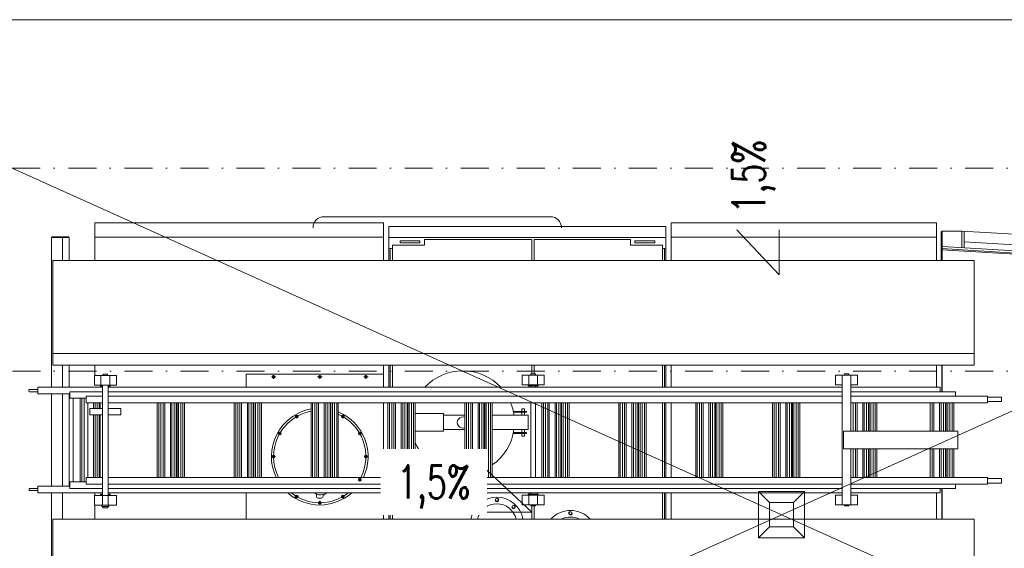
# Model space of a CAD drawing. Header units: centimetres. Extents: x -122 to 72759, y 3298 to 43172.
# Tile 120 of 243: x 37856 to 38304, y 12219 to 12459. Entities that reach past the tile are written whole.
import ezdxf

# ---------------------------------------------------------------- set-up
doc = ezdxf.new("R2010")
doc.units = ezdxf.units.CM
doc.header["$MEASUREMENT"] = 0
doc.linetypes.add('DASHDOT', pattern=[25.4, 12.7, -6.35, 0, -6.35])
for name, color, linetype, lineweight in [('0-LINIA CIENKA', 7, 'Continuous', 5), ('0-OSIE', 7, 'DASHDOT', 5), ('_ nowe meble', 7, 'Continuous', 5), ('meble', 7, 'Continuous', 5), ('wymiarowanie', 7, 'Continuous', 5), ('ZZZ_Xref', 7, 'Continuous', 5)]:
    doc.layers.add(name, color=color, linetype=linetype, lineweight=lineweight)
doc.styles.get("Standard").update_dxf_attribs({"font": 'ARIAL.TTF'})

# ---------------------------------------------------------------- blocks, each defined once
blk = doc.blocks.new('G$CA1DC9C89')
at = {"layer": '0-LINIA CIENKA', "lineweight": 5}
for p, q in [((3450.94, 1754.06), (3347.95, 1754.06)), ((3243.71, 1734.2), (3243.71, 1751.26)), ((3374.99, 1751.26), (3243.71, 1751.26)), ((3374.99, 1734.2), (3374.99, 1751.26)), ((3503.48, 1749.66), (3377.49, 1749.66)), ((3377.49, 1734.2), (3377.49, 1749.66)), ((3503.48, 1749.66), (3503.48, 1734.2)), ((3505.88, 1751.26), (3505.88, 1734.2)), ((3626.57, 1734.2), (3626.57, 1751.26)), ((3626.57, 1734.2), (3626.57, 1750.61)), ((3628.73, 1734.2), (3628.73, 1747.29)), ((3628.91, 1734.2), (3628.91, 1747.29)), ((3638.17, 1747.57), (3628.97, 1747.57)), ((3628.97, 1734.2), (3628.97, 1747.57)), ((3629.17, 1734.2), (3629.17, 1747.57)), ((3638.14, 1739.98), (3638.17, 1747.57)), ((3638.17, 1747.57), (3736.16, 1741.56)), ((3639.14, 1739.91), (3639.17, 1747.51)), ((3231.96, 1744.56), (3223.96, 1744.56)), ((3223.96, 1676.54), (3223.96, 1744.56)), ((3231.96, 1744.56), (3223.96, 1744.56)), ((3231.76, 1744.86), (3224.16, 1744.86)), ((3224.16, 1744.56), (3224.16, 1744.86)), ((3231.76, 1744.86), (3224.16, 1744.86)), ((3224.16, 1744.56), (3224.16, 1744.86)), ((3228.76, 1744.56), (3224.16, 1744.56)), ((3228.76, 1744.56), (3224.16, 1744.56)), ((3231.76, 1744.56), (3228.76, 1744.56)), ((3228.96, 1744.56), (3228.96, 1734.2)), ((3228.96, 1734.2), (3228.96, 1744.56)), ((3231.76, 1744.56), (3231.69, 1744.56)), ((3231.76, 1744.56), (3231.76, 1744.86)), ((3231.76, 1744.56), (3231.76, 1744.86)), ((3231.96, 1744.56), (3231.96, 1734.2)), ((3231.96, 1734.2), (3231.96, 1744.56)), ((3243.71, 1744.76), (3374.99, 1744.76)), ((3377.49, 1744.66), (3503.48, 1744.66)), ((3393.59, 1741.16), (3393.59, 1743.66)), ((3393.59, 1743.66), (3442.47, 1743.66)), ((3442.47, 1734.2), (3442.47, 1743.66)), ((3443.47, 1734.2), (3443.47, 1743.66)), ((3443.47, 1743.66), (3487.38, 1743.66)), ((3487.38, 1741.16), (3487.38, 1743.66)), ((3639.15, 1742.72), (3734.66, 1736.87)), ((3377.49, 1739.66), (3379.09, 1739.66)), ((3378.09, 1734.2), (3378.09, 1739.66)), ((3393.59, 1741.16), (3379.09, 1741.16)), ((3379.09, 1734.2), (3379.09, 1741.16)), ((3501.88, 1741.16), (3487.38, 1741.16)), ((3501.88, 1734.2), (3501.88, 1741.16)), ((3501.88, 1739.66), (3503.48, 1739.66)), ((3502.88, 1734.2), (3502.88, 1739.66)), ((3628.91, 1739.6), (3669.37, 1737.12)), ((3629.17, 1740.53), (3737.66, 1733.88)), ((3629.17, 1739.02), (3737.66, 1732.38)), ((3224.51, 1734.2), (3643.79, 1734.2)), ((3224.51, 1686.54), (3224.51, 1734.2)), ((3643.79, 1734.2), (3643.79, 1686.54)), ((3224.51, 1691.94), (3643.79, 1691.94)), ((3432.64, 1691.94), (3413.71, 1691.94)), ((3224.51, 1686.54), (3643.79, 1686.54)), ((3228.96, 1686.54), (3228.96, 1676.54)), ((3228.96, 1676.54), (3228.96, 1686.54)), ((3231.96, 1686.54), (3231.96, 1676.54)), ((3231.96, 1676.54), (3231.96, 1686.54)), ((3243.71, 1681.97), (3243.71, 1686.54)), ((3374.99, 1676.54), (3374.99, 1686.54)), ((3377.49, 1676.54), (3377.49, 1686.54)), ((3378.09, 1676.54), (3378.09, 1686.54)), ((3379.09, 1676.54), (3379.09, 1686.54)), ((3442.47, 1682.61), (3442.47, 1686.54)), ((3443.47, 1682.61), (3443.47, 1686.54)), ((3501.88, 1676.54), (3501.88, 1686.54)), ((3502.88, 1676.54), (3502.88, 1686.54)), ((3503.48, 1686.54), (3503.48, 1676.54)), ((3505.88, 1686.54), (3505.88, 1676.54)), ((3626.57, 1676.54), (3626.57, 1686.54)), ((3628.97, 1674.54), (3628.97, 1686.54)), ((3629.17, 1674.54), (3629.17, 1686.54)), ((3243.45, 1677.57), (3243.45, 1681.97)), ((3243.45, 1681.97), (3246.45, 1681.97)), ((3246.45, 1681.97), (3250.45, 1681.97)), ((3246.45, 1677.97), (3246.45, 1681.97)), ((3247.45, 1681.97), (3247.45, 1682.47)), ((3247.45, 1682.47), (3249.45, 1682.47)), ((3249.45, 1681.97), (3249.45, 1682.47)), ((3250.45, 1677.97), (3250.45, 1681.97)), ((3253.45, 1681.97), (3250.45, 1681.97)), ((3253.45, 1677.57), (3253.45, 1681.97)), ((3312.5, 1682.52), (3312.5, 1676.54)), ((3374.99, 1682.52), (3312.5, 1682.52)), ((3326.04, 1681.27), (3324.02, 1681.27)), ((3325, 1681.98), (3325, 1680.33)), ((3347.04, 1681.27), (3345.02, 1681.27)), ((3346, 1681.98), (3346, 1680.33)), ((3368.01, 1681.27), (3365.98, 1681.27)), ((3366.96, 1681.98), (3366.96, 1680.33)), ((3374.99, 1682.52), (3374.99, 1676.54)), ((3374.99, 1682.52), (3374.99, 1676.54)), ((3438.1, 1677.71), (3438.1, 1682.11)), ((3438.1, 1682.11), (3441.1, 1682.11)), ((3441.1, 1682.11), (3445.1, 1682.11)), ((3441.1, 1677.71), (3441.1, 1682.11)), ((3442.1, 1682.11), (3442.1, 1682.61)), ((3442.1, 1682.61), (3444.1, 1682.61)), ((3444.1, 1682.11), (3444.1, 1682.61)), ((3445.1, 1677.71), (3445.1, 1682.11)), ((3448.1, 1682.11), (3445.1, 1682.11)), ((3448.1, 1677.71), (3448.1, 1682.11)), ((3580.66, 1677.71), (3580.66, 1682.11)), ((3580.66, 1682.11), (3583.66, 1682.11)), ((3583.66, 1682.11), (3587.66, 1682.11)), ((3583.66, 1676.54), (3583.66, 1682.11)), ((3584.66, 1682.11), (3584.66, 1682.61)), ((3584.66, 1682.61), (3586.66, 1682.61)), ((3586.66, 1682.11), (3586.66, 1682.61)), ((3590.66, 1682.11), (3587.66, 1682.11)), ((3587.66, 1656.54), (3587.66, 1682.11)), ((3590.66, 1677.71), (3590.66, 1682.11)), ((3213.7, 1674.6), (3213.7, 1675.57)), ((3213.78, 1675.57), (3217.76, 1675.57)), ((3217.76, 1676.54), (3217.76, 1673.54)), ((3217.76, 1676.54), (3247.2, 1676.54)), ((3217.76, 1673.54), (3217.76, 1676.54)), ((3247.2, 1676.54), (3217.76, 1676.54)), ((3243.45, 1677.57), (3247.2, 1677.57)), ((3246.2, 1677.57), (3246.2, 1677.07)), ((3246.2, 1677.07), (3247.2, 1677.07)), ((3246.45, 1677.57), (3246.45, 1677.97)), ((3246.45, 1676.54), (3246.45, 1677.07)), ((3247.2, 1626.98), (3247.2, 1677.57)), ((3247.2, 1677.57), (3253.45, 1677.57)), ((3249.7, 1626.98), (3249.7, 1677.57)), ((3249.7, 1677.07), (3250.7, 1677.07)), ((3249.7, 1676.54), (3346.81, 1676.54)), ((3346.81, 1676.54), (3249.7, 1676.54)), ((3250.45, 1677.57), (3250.45, 1677.97)), ((3250.45, 1676.54), (3250.45, 1677.07)), ((3250.7, 1677.57), (3250.7, 1677.07)), ((3346.81, 1676.54), (3583.66, 1676.54)), ((3583.66, 1676.54), (3351.38, 1676.54)), ((3438.1, 1677.71), (3443.1, 1677.71)), ((3440.85, 1677.71), (3440.85, 1677.21)), ((3440.85, 1677.21), (3445.35, 1677.21)), ((3441.1, 1676.54), (3441.1, 1677.21)), ((3442.1, 1676.54), (3442.1, 1677.21)), ((3443.1, 1677.71), (3448.1, 1677.71)), ((3444.1, 1676.54), (3444.1, 1677.21)), ((3445.1, 1676.54), (3445.1, 1677.21)), ((3445.35, 1677.71), (3445.35, 1677.21)), ((3580.66, 1677.71), (3583.66, 1677.71)), ((3583.66, 1628.54), (3583.66, 1676.54)), ((3587.66, 1677.71), (3590.66, 1677.71)), ((3587.66, 1674.54), (3587.66, 1676.54)), ((3610.6, 1676.54), (3587.66, 1676.54)), ((3587.66, 1676.54), (3610.6, 1676.54)), ((3610.6, 1676.54), (3628.24, 1676.54)), ((3628.24, 1676.54), (3614.6, 1676.54)), ((3628.24, 1674.54), (3628.24, 1676.54)), ((3213.78, 1674.5), (3217.76, 1674.5)), ((3232.26, 1673.54), (3217.76, 1673.54)), ((3223.96, 1631.54), (3223.96, 1673.54)), ((3228.96, 1673.54), (3228.96, 1631.54)), ((3228.96, 1660.57), (3228.96, 1673.54)), ((3231.96, 1667.42), (3231.96, 1673.54)), ((3231.96, 1673.54), (3231.96, 1631.54)), ((3231.96, 1660.57), (3231.96, 1673.54)), ((3232.26, 1674.54), (3232.26, 1672.54)), ((3232.26, 1674.54), (3247.2, 1674.54)), ((3232.26, 1672.54), (3232.26, 1671.54)), ((3232.26, 1671.54), (3239.75, 1671.54)), ((3233.78, 1633.54), (3233.78, 1671.54)), ((3237.06, 1633.54), (3237.06, 1671.54)), ((3237.76, 1633.54), (3237.76, 1671.54)), ((3238.75, 1633.54), (3238.75, 1671.54)), ((3239.75, 1672.54), (3239.75, 1669.54)), ((3239.75, 1669.54), (3239.75, 1672.54)), ((3239.75, 1672.54), (3239.75, 1669.54)), ((3239.75, 1672.54), (3247.2, 1672.54)), ((3249.7, 1674.54), (3345.9, 1674.54)), ((3249.7, 1672.54), (3345.25, 1672.54)), ((3321, 1672.54), (3333.63, 1672.54)), ((3345.25, 1672.54), (3583.66, 1672.54)), ((3345.44, 1674.54), (3583.66, 1674.54)), ((3587.66, 1674.54), (3610.6, 1674.54)), ((3587.66, 1672.54), (3610.6, 1672.54)), ((3610.6, 1674.54), (3635.24, 1674.54)), ((3610.6, 1672.54), (3649.74, 1672.54)), ((3635.24, 1672.54), (3635.24, 1674.54)), ((3649.74, 1669.54), (3649.74, 1672.54)), ((3655.17, 1672.04), (3649.74, 1672.04)), ((3655.17, 1672.04), (3656.23, 1672.04)), ((3656.23, 1670.04), (3656.23, 1672.04)), ((3239.75, 1669.54), (3247.2, 1669.54)), ((3240.45, 1635.54), (3240.45, 1669.54)), ((3241.46, 1663.97), (3241.46, 1666.97)), ((3241.46, 1666.97), (3247.2, 1666.97)), ((3243.05, 1666.97), (3243.05, 1669.54)), ((3243.76, 1666.97), (3243.76, 1669.54)), ((3244.75, 1669.54), (3244.75, 1666.97)), ((3245.71, 1666.97), (3245.71, 1669.54)), ((3246.05, 1666.97), (3246.05, 1669.54)), ((3249.7, 1669.54), (3344.54, 1669.54)), ((3255.44, 1666.97), (3249.7, 1666.97)), ((3255.44, 1663.97), (3255.44, 1666.97)), ((3272.05, 1635.54), (3272.05, 1669.54)), ((3272.75, 1635.54), (3272.75, 1669.54)), ((3273.74, 1635.54), (3273.74, 1669.54)), ((3274.71, 1635.54), (3274.71, 1669.54)), ((3275.45, 1635.54), (3275.45, 1669.54)), ((3278.05, 1635.54), (3278.05, 1669.54)), ((3278.75, 1635.54), (3278.75, 1669.54)), ((3279.75, 1669.54), (3279.75, 1635.54)), ((3280.71, 1635.54), (3280.71, 1669.54)), ((3281.05, 1635.54), (3281.05, 1669.54)), ((3281.75, 1635.54), (3281.75, 1669.54)), ((3282.75, 1669.54), (3282.75, 1635.54)), ((3283.71, 1635.54), (3283.71, 1669.54)), ((3284.45, 1635.54), (3284.45, 1669.54)), ((3307.05, 1635.54), (3307.05, 1669.54)), ((3307.75, 1635.54), (3307.75, 1669.54)), ((3308.74, 1635.54), (3308.74, 1669.54)), ((3309.71, 1635.54), (3309.71, 1669.54)), ((3310.45, 1635.54), (3310.45, 1669.54)), ((3313.05, 1635.54), (3313.05, 1669.54)), ((3313.75, 1635.54), (3313.75, 1669.54)), ((3314.75, 1669.54), (3314.75, 1635.54)), ((3315.71, 1635.54), (3315.71, 1669.54)), ((3316.05, 1635.54), (3316.05, 1669.54)), ((3316.75, 1635.54), (3316.75, 1669.54)), ((3317.75, 1669.54), (3317.75, 1635.54)), ((3318.71, 1635.54), (3318.71, 1669.54)), ((3319.45, 1635.54), (3319.45, 1669.54)), ((3342.04, 1635.54), (3342.04, 1669.54)), ((3342.04, 1635.54), (3342.04, 1669.54)), ((3342.74, 1635.54), (3342.74, 1669.54)), ((3342.74, 1635.54), (3342.74, 1669.54)), ((3343.74, 1669.54), (3583.66, 1669.54)), ((3343.74, 1664.53), (3343.74, 1669.54)), ((3343.74, 1635.54), (3343.74, 1669.54)), ((3344.7, 1635.54), (3344.7, 1669.54)), ((3345.44, 1635.54), (3345.44, 1669.54)), ((3348.04, 1635.54), (3348.04, 1669.54)), ((3348.74, 1635.54), (3348.74, 1669.54)), ((3349.74, 1669.54), (3349.74, 1635.54)), ((3350.7, 1635.54), (3350.7, 1669.54)), ((3351.04, 1635.54), (3351.04, 1669.54)), ((3351.74, 1635.54), (3351.74, 1669.54)), ((3352.74, 1669.54), (3352.74, 1635.54)), ((3353.7, 1635.54), (3353.7, 1669.54)), ((3354.44, 1664.59), (3354.44, 1669.54)), ((3354.44, 1635.54), (3354.44, 1669.54)), ((3374.99, 1669.54), (3374.99, 1635.54)), ((3374.99, 1635.54), (3374.99, 1669.54)), ((3374.99, 1669.54), (3374.99, 1635.54)), ((3377.04, 1635.54), (3377.04, 1669.54)), ((3377.74, 1635.54), (3377.74, 1669.54)), ((3378.73, 1635.54), (3378.73, 1669.54)), ((3379.7, 1635.54), (3379.7, 1669.54)), ((3380.44, 1635.54), (3380.44, 1669.54)), ((3383.04, 1635.54), (3383.04, 1669.54)), ((3383.04, 1666.82), (3383.04, 1665.57)), ((3383.74, 1635.54), (3383.74, 1669.54)), ((3384.74, 1669.54), (3384.74, 1635.54)), ((3385.7, 1635.54), (3385.7, 1669.54)), ((3386.04, 1635.54), (3386.04, 1669.54)), ((3386.74, 1635.54), (3386.74, 1669.54)), ((3387.74, 1669.54), (3387.74, 1635.54)), ((3388.7, 1635.54), (3388.7, 1669.54)), ((3389.44, 1656.57), (3389.44, 1669.54)), ((3412.04, 1635.54), (3412.04, 1669.54)), ((3412.74, 1635.54), (3412.74, 1669.54)), ((3413.73, 1635.54), (3413.73, 1669.54)), ((3414.7, 1635.54), (3414.7, 1669.54)), ((3415.44, 1635.54), (3415.44, 1669.54)), ((3418.04, 1635.54), (3418.04, 1669.54)), ((3418.74, 1635.54), (3418.74, 1669.54)), ((3419.74, 1669.54), (3419.74, 1635.54)), ((3420.69, 1635.54), (3420.69, 1669.54)), ((3421.04, 1635.54), (3421.04, 1669.54)), ((3421.74, 1635.54), (3421.74, 1669.54)), ((3422.74, 1669.54), (3422.74, 1635.54)), ((3423.69, 1635.54), (3423.69, 1669.54)), ((3424.43, 1635.54), (3424.43, 1669.54)), ((3437.94, 1666.82), (3439.14, 1666.82)), ((3437.94, 1665.57), (3437.94, 1666.82)), ((3439.14, 1666.82), (3439.14, 1665.57)), ((3442.1, 1635.54), (3442.1, 1669.54)), ((3444.1, 1635.54), (3444.1, 1669.54)), ((3447.03, 1635.54), (3447.03, 1669.54)), ((3447.73, 1635.54), (3447.73, 1669.54)), ((3448.73, 1635.54), (3448.73, 1669.54)), ((3449.69, 1635.54), (3449.69, 1669.54)), ((3450.43, 1635.54), (3450.43, 1669.54)), ((3453.03, 1635.54), (3453.03, 1669.54)), ((3453.73, 1635.54), (3453.73, 1669.54)), ((3454.73, 1669.54), (3454.73, 1635.54)), ((3455.69, 1635.54), (3455.69, 1669.54)), ((3456.03, 1635.54), (3456.03, 1669.54)), ((3456.73, 1635.54), (3456.73, 1669.54)), ((3457.73, 1669.54), (3457.73, 1635.54)), ((3458.69, 1635.54), (3458.69, 1669.54)), ((3459.43, 1635.54), (3459.43, 1669.54)), ((3482.03, 1635.54), (3482.03, 1669.54)), ((3482.73, 1635.54), (3482.73, 1669.54)), ((3483.72, 1635.54), (3483.72, 1669.54)), ((3484.69, 1635.54), (3484.69, 1669.54)), ((3485.43, 1635.54), (3485.43, 1669.54)), ((3488.03, 1635.54), (3488.03, 1669.54)), ((3488.73, 1635.54), (3488.73, 1669.54)), ((3489.73, 1669.54), (3489.73, 1635.54)), ((3490.69, 1635.54), (3490.69, 1669.54)), ((3491.03, 1635.54), (3491.03, 1669.54)), ((3491.73, 1635.54), (3491.73, 1669.54)), ((3492.73, 1669.54), (3492.73, 1635.54)), ((3493.69, 1635.54), (3493.69, 1669.54)), ((3494.43, 1635.54), (3494.43, 1669.54)), ((3501.88, 1635.54), (3501.88, 1669.54)), ((3502.88, 1635.54), (3502.88, 1669.54)), ((3503.48, 1669.54), (3503.48, 1635.54)), ((3505.88, 1669.54), (3505.88, 1635.54)), ((3517.02, 1635.54), (3517.02, 1669.54)), ((3517.73, 1635.54), (3517.73, 1669.54)), ((3518.72, 1635.54), (3518.72, 1669.54)), ((3519.68, 1635.54), (3519.68, 1669.54)), ((3520.42, 1635.54), (3520.42, 1669.54)), ((3523.02, 1635.54), (3523.02, 1669.54)), ((3523.72, 1635.54), (3523.72, 1669.54)), ((3524.72, 1669.54), (3524.72, 1635.54)), ((3525.68, 1635.54), (3525.68, 1669.54)), ((3526.02, 1635.54), (3526.02, 1669.54)), ((3526.72, 1635.54), (3526.72, 1669.54)), ((3527.72, 1669.54), (3527.72, 1635.54)), ((3528.68, 1635.54), (3528.68, 1669.54)), ((3529.42, 1635.54), (3529.42, 1669.54)), ((3552.02, 1635.54), (3552.02, 1669.54)), ((3552.72, 1635.54), (3552.72, 1669.54)), ((3553.71, 1635.54), (3553.71, 1669.54)), ((3554.68, 1635.54), (3554.68, 1669.54)), ((3555.42, 1635.54), (3555.42, 1669.54)), ((3558.02, 1635.54), (3558.02, 1669.54)), ((3558.72, 1635.54), (3558.72, 1669.54)), ((3559.72, 1669.54), (3559.72, 1635.54)), ((3560.68, 1635.54), (3560.68, 1669.54)), ((3561.02, 1635.54), (3561.02, 1669.54)), ((3561.72, 1635.54), (3561.72, 1669.54)), ((3562.72, 1669.54), (3562.72, 1635.54)), ((3563.68, 1635.54), (3563.68, 1669.54)), ((3564.42, 1635.54), (3564.42, 1669.54)), ((3587.66, 1669.54), (3610.6, 1669.54)), ((3588.71, 1656.54), (3588.71, 1669.54)), ((3589.68, 1656.54), (3589.68, 1669.54)), ((3590.42, 1656.54), (3590.42, 1669.54)), ((3593.02, 1656.54), (3593.02, 1669.54)), ((3593.72, 1656.54), (3593.72, 1669.54)), ((3594.72, 1669.54), (3594.72, 1656.54)), ((3595.68, 1656.54), (3595.68, 1669.54)), ((3596.02, 1656.54), (3596.02, 1669.54)), ((3596.72, 1656.54), (3596.72, 1669.54)), ((3597.72, 1669.54), (3597.72, 1656.54)), ((3598.68, 1656.54), (3598.68, 1669.54)), ((3599.42, 1656.54), (3599.42, 1669.54)), ((3610.6, 1669.54), (3649.74, 1669.54)), ((3623.71, 1656.54), (3623.71, 1669.54)), ((3624.67, 1656.54), (3624.67, 1669.54)), ((3625.41, 1656.54), (3625.41, 1669.54)), ((3628.01, 1656.54), (3628.01, 1669.54)), ((3628.71, 1656.54), (3628.71, 1669.54)), ((3629.71, 1669.54), (3629.71, 1656.54)), ((3630.67, 1656.54), (3630.67, 1669.54)), ((3631.01, 1656.54), (3631.01, 1669.54)), ((3631.71, 1656.54), (3631.71, 1669.54)), ((3632.71, 1669.54), (3632.71, 1656.54)), ((3649.74, 1669.54), (3632.94, 1669.54)), ((3633.67, 1656.54), (3633.67, 1669.54)), ((3634.41, 1656.54), (3634.41, 1669.54)), ((3649.74, 1670.04), (3655.17, 1670.04)), ((3655.17, 1670.04), (3656.23, 1670.04)), ((3241.46, 1663.97), (3247.2, 1663.97)), ((3243.05, 1635.54), (3243.05, 1663.97)), ((3243.76, 1635.54), (3243.76, 1663.97)), ((3244.75, 1663.97), (3244.75, 1635.54)), ((3245.71, 1635.54), (3245.71, 1663.97)), ((3246.05, 1635.54), (3246.05, 1663.97)), ((3255.44, 1663.97), (3249.7, 1663.97)), ((3313.75, 1665.28), (3313.75, 1663.63)), ((3334.92, 1663.23), (3335.21, 1663.73)), ((3335.07, 1662.98), (3334.92, 1663.23)), ((3335.07, 1662.98), (3335.21, 1662.73)), ((3335.79, 1662.71), (3335.2, 1663.74)), ((3335.21, 1663.73), (3335.79, 1663.73)), ((3335.21, 1662.73), (3335.79, 1662.73)), ((3335.79, 1663.73), (3335.93, 1663.48)), ((3335.79, 1662.73), (3336.08, 1663.23)), ((3336.08, 1663.23), (3335.93, 1663.48)), ((3356.06, 1663.48), (3355.92, 1663.23)), ((3355.92, 1663.23), (3356.21, 1662.73)), ((3356.06, 1663.48), (3356.21, 1663.73)), ((3356.2, 1662.71), (3356.79, 1663.74)), ((3356.21, 1663.73), (3356.78, 1663.73)), ((3356.21, 1662.73), (3356.78, 1662.73)), ((3356.78, 1663.73), (3357.07, 1663.23)), ((3356.78, 1662.73), (3356.93, 1662.98)), ((3357.07, 1663.23), (3356.93, 1662.98)), ((3383.04, 1665.17), (3383.04, 1664.57)), ((3389.44, 1664.57), (3402.34, 1664.57)), ((3402.34, 1656.57), (3402.34, 1664.57)), ((3402.34, 1663.82), (3412.04, 1663.82)), ((3440.84, 1663.82), (3424.43, 1663.82)), ((3434.05, 1665.57), (3440.09, 1665.57)), ((3434.13, 1665.17), (3440.09, 1665.17)), ((3437.94, 1663.82), (3437.94, 1665.17)), ((3439.14, 1665.17), (3439.14, 1663.82)), ((3439.19, 1665.57), (3439.19, 1665.17)), ((3440.09, 1665.57), (3440.09, 1665.17)), ((3440.84, 1657.32), (3440.84, 1663.82)), ((3328.32, 1655.25), (3327.3, 1655.84)), ((3327.31, 1655.83), (3327.81, 1656.12)), ((3327.31, 1655.25), (3327.31, 1655.83)), ((3327.56, 1655.11), (3327.31, 1655.25)), ((3327.56, 1655.11), (3327.81, 1654.96)), ((3327.81, 1656.12), (3328.06, 1655.97)), ((3327.81, 1654.96), (3328.31, 1655.25)), ((3328.31, 1655.83), (3328.06, 1655.97)), ((3328.31, 1655.25), (3328.31, 1655.83)), ((3363.67, 1655.25), (3364.69, 1655.84)), ((3363.93, 1655.97), (3363.68, 1655.83)), ((3363.68, 1655.83), (3363.68, 1655.25)), ((3363.68, 1655.25), (3364.18, 1654.96)), ((3363.93, 1655.97), (3364.18, 1656.12)), ((3364.18, 1656.12), (3364.68, 1655.83)), ((3364.18, 1654.96), (3364.43, 1655.11)), ((3364.68, 1655.25), (3364.43, 1655.11)), ((3364.68, 1655.83), (3364.68, 1655.25)), ((3389.44, 1656.57), (3402.34, 1656.57)), ((3389.44, 1635.54), (3389.44, 1656.57)), ((3402.34, 1657.32), (3412.04, 1657.32)), ((3424.43, 1657.32), (3440.84, 1657.32)), ((3434.05, 1655.57), (3440.09, 1655.57)), ((3434.13, 1655.97), (3440.09, 1655.97)), ((3437.94, 1655.97), (3437.94, 1657.32)), ((3437.94, 1654.32), (3437.94, 1655.57)), ((3439.14, 1654.32), (3437.94, 1654.32)), ((3439.14, 1657.32), (3439.14, 1655.97)), ((3439.14, 1655.57), (3439.14, 1654.32)), ((3439.19, 1655.57), (3439.19, 1655.97)), ((3440.09, 1655.57), (3440.09, 1655.97)), ((3584.26, 1656.54), (3636.22, 1656.54)), ((3584.26, 1648.54), (3584.26, 1656.54)), ((3636.22, 1648.54), (3636.22, 1656.54)), ((3584.26, 1648.54), (3636.22, 1648.54)), ((3587.66, 1628.54), (3587.66, 1648.54)), ((3588.71, 1635.54), (3588.71, 1648.54)), ((3589.68, 1635.54), (3589.68, 1648.54)), ((3590.42, 1635.54), (3590.42, 1648.54)), ((3593.02, 1635.54), (3593.02, 1648.54)), ((3593.72, 1635.54), (3593.72, 1648.54)), ((3594.72, 1648.54), (3594.72, 1635.54)), ((3595.68, 1635.54), (3595.68, 1648.54)), ((3596.02, 1635.54), (3596.02, 1648.54)), ((3596.72, 1635.54), (3596.72, 1648.54)), ((3597.72, 1648.54), (3597.72, 1635.54)), ((3598.68, 1635.54), (3598.68, 1648.54)), ((3599.42, 1635.54), (3599.42, 1648.54)), ((3623.71, 1635.54), (3623.71, 1648.54)), ((3624.67, 1635.54), (3624.67, 1648.54)), ((3625.41, 1635.54), (3625.41, 1648.54)), ((3628.01, 1635.54), (3628.01, 1648.54)), ((3628.71, 1635.54), (3628.71, 1648.54)), ((3629.71, 1648.54), (3629.71, 1635.54)), ((3630.67, 1635.54), (3630.67, 1648.54)), ((3631.01, 1635.54), (3631.01, 1648.54)), ((3631.71, 1635.54), (3631.71, 1648.54)), ((3632.71, 1648.54), (3632.71, 1635.54)), ((3633.67, 1635.54), (3633.67, 1648.54)), ((3634.41, 1635.54), (3634.41, 1648.54)), ((3325.59, 1645.04), (3324.41, 1645.04)), ((3324.42, 1645.04), (3324.71, 1645.54)), ((3324.71, 1644.54), (3324.42, 1645.04)), ((3325.84, 1645.04), (3324.66, 1645.04)), ((3324.71, 1645.54), (3325, 1645.54)), ((3325, 1644.54), (3324.71, 1644.54)), ((3325.29, 1645.54), (3325, 1645.54)), ((3325, 1644.54), (3325.29, 1644.54)), ((3325.58, 1645.04), (3325.29, 1645.54)), ((3325.29, 1644.54), (3325.58, 1645.04)), ((3366.15, 1645.04), (3367.33, 1645.04)), ((3366.35, 1645.04), (3367.64, 1645.04)), ((3366.4, 1645.04), (3367.58, 1645.04)), ((3366.71, 1645.54), (3366.42, 1645.04)), ((3366.42, 1645.04), (3366.71, 1644.54)), ((3366.99, 1645.54), (3366.71, 1645.54)), ((3366.71, 1644.54), (3366.99, 1644.54)), ((3366.99, 1645.64), (3366.99, 1644.44)), ((3366.99, 1645.54), (3367.28, 1645.54)), ((3367.28, 1644.54), (3366.99, 1644.54)), ((3367.28, 1645.54), (3367.57, 1645.04)), ((3367.57, 1645.04), (3367.28, 1644.54)), ((3343.74, 1635.54), (3343.74, 1639.67)), ((3354.44, 1635.54), (3354.44, 1639.6)), ((3505.88, 1635.54), (3505.88, 1642.06)), ((3239.75, 1635.54), (3247.2, 1635.54)), ((3239.75, 1632.54), (3239.75, 1635.54)), ((3249.7, 1635.54), (3344.37, 1635.54)), ((3344.37, 1635.54), (3583.66, 1635.54)), ((3364.18, 1635.12), (3363.68, 1634.83)), ((3364.43, 1634.98), (3364.18, 1635.12)), ((3587.66, 1635.54), (3610.6, 1635.54)), ((3610.6, 1635.54), (3649.74, 1635.54)), ((3632.94, 1635.54), (3649.74, 1635.54)), ((3649.74, 1632.54), (3649.74, 1635.54)), ((3655.17, 1635.04), (3649.74, 1635.04)), ((3655.17, 1635.04), (3656.23, 1635.04)), ((3656.23, 1633.04), (3656.23, 1635.04)), ((3213.78, 1630.57), (3217.76, 1630.57)), ((3213.78, 1630.57), (3213.78, 1629.57)), ((3217.76, 1631.54), (3217.76, 1628.54)), ((3232.26, 1631.54), (3217.76, 1631.54)), ((3232.26, 1630.54), (3232.26, 1633.54)), ((3232.26, 1633.54), (3239.75, 1633.54)), ((3232.26, 1630.54), (3232.26, 1632.54)), ((3239.75, 1632.54), (3247.2, 1632.54)), ((3249.7, 1632.54), (3345.02, 1632.54)), ((3345.02, 1632.54), (3377.49, 1632.54)), ((3363.67, 1634.84), (3364.69, 1634.25)), ((3363.68, 1634.83), (3363.68, 1634.25)), ((3363.68, 1634.25), (3363.93, 1634.11)), ((3364.18, 1633.97), (3363.93, 1634.11)), ((3364.68, 1634.25), (3364.18, 1633.97)), ((3364.43, 1634.98), (3364.68, 1634.83)), ((3364.68, 1634.83), (3364.68, 1634.25)), ((3377.49, 1632.54), (3583.66, 1632.54)), ((3485.43, 1632.54), (3488.03, 1632.54)), ((3587.66, 1632.54), (3610.6, 1632.54)), ((3610.6, 1632.54), (3649.74, 1632.54)), ((3626.94, 1632.54), (3649.74, 1632.54)), ((3635.24, 1630.54), (3635.24, 1632.54)), ((3649.74, 1633.04), (3655.17, 1633.04)), ((3655.17, 1633.04), (3656.23, 1633.04)), ((3213.78, 1629.57), (3217.76, 1629.57)), ((3217.76, 1628.54), (3231.96, 1628.54)), ((3223.96, 1628.54), (3223.96, 1514.59)), ((3228.96, 1628.54), (3228.96, 1616.58)), ((3231.96, 1628.57), (3231.96, 1628.54)), ((3231.96, 1628.54), (3247.2, 1628.54)), ((3232.26, 1630.54), (3247.2, 1630.54)), ((3243.45, 1622.98), (3243.45, 1627.38)), ((3243.45, 1627.38), (3247.2, 1627.38)), ((3243.71, 1627.38), (3243.71, 1628.54)), ((3246.2, 1627.38), (3246.2, 1627.88)), ((3246.2, 1627.88), (3247.2, 1627.88)), ((3246.45, 1627.88), (3246.45, 1628.54)), ((3253.45, 1627.38), (3247.2, 1627.38)), ((3247.2, 1626.98), (3247.2, 1622.98)), ((3249.7, 1630.54), (3345.59, 1630.54)), ((3249.7, 1628.54), (3346.36, 1628.54)), ((3249.7, 1627.88), (3250.7, 1627.88)), ((3249.7, 1626.98), (3249.7, 1622.98)), ((3250.45, 1627.88), (3250.45, 1628.54)), ((3250.7, 1627.38), (3250.7, 1627.88)), ((3253.45, 1622.98), (3253.45, 1627.38)), ((3312.5, 1628.54), (3312.5, 1616.58)), ((3334.92, 1626.86), (3335.07, 1627.11)), ((3335.21, 1626.36), (3334.92, 1626.86)), ((3335.21, 1627.36), (3335.07, 1627.11)), ((3335.79, 1627.37), (3335.2, 1626.35)), ((3335.79, 1627.36), (3335.21, 1627.36)), ((3335.79, 1626.36), (3335.21, 1626.36)), ((3336.08, 1626.86), (3335.79, 1627.36)), ((3335.93, 1626.61), (3335.79, 1626.36)), ((3335.93, 1626.61), (3336.08, 1626.86)), ((3344.5, 1627.97), (3344.5, 1627.02)), ((3345.3, 1626.22), (3346.7, 1626.22)), ((3345.44, 1630.54), (3583.66, 1630.54)), ((3346.36, 1628.54), (3583.66, 1628.54)), ((3347.5, 1627.97), (3347.5, 1627.02)), ((3356.21, 1627.36), (3355.92, 1626.86)), ((3355.92, 1626.86), (3356.06, 1626.61)), ((3356.21, 1626.36), (3356.06, 1626.61)), ((3356.2, 1627.37), (3356.79, 1626.35)), ((3356.78, 1627.36), (3356.21, 1627.36)), ((3356.78, 1626.36), (3356.21, 1626.36)), ((3356.93, 1627.11), (3356.78, 1627.36)), ((3357.07, 1626.86), (3356.78, 1626.36)), ((3356.93, 1627.11), (3357.07, 1626.86)), ((3374.99, 1629.57), (3374.99, 1629.57)), ((3374.99, 1629.57), (3377.85, 1629.57)), ((3374.99, 1628.54), (3374.99, 1616.58)), ((3374.99, 1616.58), (3374.99, 1628.54)), ((3374.99, 1628.54), (3374.99, 1616.58)), ((3377.49, 1616.58), (3377.49, 1628.54)), ((3378.09, 1616.58), (3378.09, 1628.54)), ((3379.09, 1616.58), (3379.09, 1628.57)), ((3438.1, 1623.12), (3438.1, 1627.52)), ((3438.1, 1627.52), (3443.1, 1627.52)), ((3440.85, 1627.52), (3440.85, 1628.02)), ((3440.85, 1628.02), (3445.35, 1628.02)), ((3441.1, 1628.02), (3441.1, 1628.54)), ((3441.1, 1627.52), (3441.1, 1623.12)), ((3442.1, 1628.02), (3442.1, 1628.54)), ((3448.1, 1627.52), (3443.1, 1627.52)), ((3445.1, 1628.02), (3445.1, 1628.54)), ((3445.1, 1627.52), (3445.1, 1623.12)), ((3445.35, 1627.52), (3445.35, 1628.02)), ((3448.1, 1623.12), (3448.1, 1627.52)), ((3501.88, 1616.58), (3501.88, 1628.54)), ((3502.88, 1616.58), (3502.88, 1628.54)), ((3503.48, 1616.58), (3503.48, 1628.54)), ((3505.88, 1616.58), (3505.88, 1628.54)), ((3505.88, 1616.58), (3505.88, 1628.54)), ((3580.66, 1623.12), (3580.66, 1627.52)), ((3580.66, 1627.52), (3583.66, 1627.52)), ((3583.66, 1623.12), (3583.66, 1630.54)), ((3587.66, 1623.12), (3587.66, 1630.54)), ((3587.66, 1630.54), (3610.6, 1630.54)), ((3587.66, 1628.54), (3610.6, 1628.54)), ((3590.66, 1627.52), (3587.66, 1627.52)), ((3590.66, 1623.12), (3590.66, 1627.52)), ((3610.6, 1630.54), (3635.24, 1630.54)), ((3610.6, 1628.54), (3628.24, 1628.54)), ((3626.57, 1616.58), (3626.57, 1628.54)), ((3628.24, 1628.54), (3628.24, 1630.54)), ((3628.97, 1616.58), (3628.97, 1630.54)), ((3629.17, 1616.58), (3629.17, 1630.54)), ((3243.45, 1622.98), (3246.45, 1622.98)), ((3243.71, 1616.58), (3243.71, 1622.98)), ((3243.71, 1616.58), (3243.71, 1622.98)), ((3250.45, 1622.98), (3246.45, 1622.98)), ((3246.8, 1622.98), (3246.8, 1622.54)), ((3246.95, 1622.98), (3249.95, 1622.98)), ((3246.95, 1622.39), (3248.45, 1622.39)), ((3247.25, 1621.7), (3247.25, 1622.39)), ((3249.65, 1621.7), (3247.25, 1621.7)), ((3248.45, 1622.39), (3249.95, 1622.39)), ((3249.65, 1622.39), (3249.65, 1621.7)), ((3250.1, 1622.98), (3250.1, 1622.54)), ((3250.45, 1622.98), (3253.45, 1622.98)), ((3346, 1624.62), (3345.5, 1624.33)), ((3345.5, 1624.33), (3345.5, 1624.04)), ((3345.5, 1623.75), (3345.5, 1624.04)), ((3346, 1623.47), (3345.5, 1623.75)), ((3346, 1624.88), (3346, 1623.7)), ((3346, 1624.63), (3346, 1623.45)), ((3346.5, 1624.33), (3346, 1624.62)), ((3346.5, 1623.75), (3346, 1623.47)), ((3346.5, 1624.04), (3346.5, 1624.33)), ((3346.5, 1624.04), (3346.5, 1623.75)), ((3438.1, 1623.12), (3441.1, 1623.12)), ((3441.1, 1623.12), (3445.1, 1623.12)), ((3442.1, 1623.12), (3442.1, 1622.62)), ((3442.1, 1622.62), (3444.1, 1622.62)), ((3442.47, 1616.58), (3442.47, 1622.62)), ((3443.47, 1622.62), (3443.47, 1616.58)), ((3444.1, 1623.12), (3444.1, 1622.62)), ((3445.1, 1623.12), (3448.1, 1623.12)), ((3580.66, 1623.12), (3583.66, 1623.12)), ((3583.66, 1623.12), (3587.66, 1623.12)), ((3584.66, 1623.12), (3584.66, 1622.62)), ((3584.66, 1622.62), (3586.66, 1622.62)), ((3586.66, 1623.12), (3586.66, 1622.62)), ((3587.66, 1623.12), (3590.66, 1623.12)), ((3224.51, 1616.58), (3643.79, 1616.58)), ((3224.51, 1598.58), (3224.51, 1616.58)), ((3643.79, 1598.58), (3643.79, 1616.58))]:
    blk.add_line(p, q, dxfattribs=at)
for points in [[(3382.59, 1742.16), (3391.59, 1742.16), (3391.59, 1743.16), (3382.59, 1743.16)], [(3498.38, 1742.16), (3489.38, 1742.16), (3489.38, 1743.16), (3498.38, 1743.16)]]:
    blk.add_lwpolyline(points, close=True, dxfattribs=at)
for centre, radius in [((3325, 1681.27), 0.6), ((3346, 1681.27), 0.6), ((3366.96, 1681.27), 0.6), ((3335.5, 1663.23), 0.625), ((3335.5, 1663.23), 0.3), ((3356.5, 1663.23), 0.625), ((3356.5, 1663.23), 0.3), ((3327.81, 1655.54), 0.625), ((3327.81, 1655.54), 0.3), ((3364.18, 1655.54), 0.625), ((3364.18, 1655.54), 0.3), ((3325, 1645.04), 0.625), ((3325, 1645.04), 0.3), ((3366.99, 1645.04), 0.625), ((3366.99, 1645.04), 0.3), ((3364.18, 1634.54), 0.625), ((3364.18, 1634.54), 0.3), ((3335.5, 1626.86), 0.625), ((3335.5, 1626.86), 0.3), ((3356.5, 1626.86), 0.625), ((3356.5, 1626.86), 0.3), ((3346, 1624.04), 0.625), ((3346, 1624.04), 0.3), ((3418.99, 1622.18), 0.62), ((3426.59, 1625.33), 0.62), ((3434.19, 1622.18), 0.62), ((3460.08, 1619.33), 0.62)]:
    blk.add_circle(centre, radius, dxfattribs=at)
for centre, radius, start, end in [((3347.95, 1749.06), 5, 90, 180), ((3450.94, 1749.06), 5, 360, 90), ((3411.09, 1660.57), 23.5, 42.802, 137.198), ((3346, 1645.04), 22, 100.3528, 205.5873), ((3411.09, 1660.57), 23.5, 7.9494, 22.4325), ((3346, 1645.04), 21, 100.8516, 206.9011), ((3335.5, 1663.23), 0.475, 162.1532, 197.8468), ((3335.5, 1663.23), 0.475, 77.8468, 162.1532), ((3335.5, 1663.23), 0.475, 197.8468, 257.8468), ((3335.5, 1663.23), 0.246, 120, 30), ((3335.5, 1663.23), 0.475, 257.8468, 342.1532), ((3335.5, 1663.23), 0.475, 17.8468, 77.8468), ((3335.5, 1663.23), 0.475, 342.1532, 17.8468), ((3346, 1645.04), 22, 334.4127, 67.4228), ((3346, 1645.04), 21, 333.0989, 66.2835), ((3356.5, 1663.23), 0.475, 137.8468, 197.8468), ((3356.5, 1663.23), 0.475, 197.8468, 282.1532), ((3356.5, 1663.23), 0.475, 102.1532, 137.8468), ((3356.5, 1663.23), 0.246, 60, 330), ((3356.5, 1663.23), 0.475, 17.8468, 102.1532), ((3356.5, 1663.23), 0.475, 282.1532, 317.8468), ((3356.5, 1663.23), 0.475, 317.8468, 17.8468), ((3411.09, 1660.57), 2.55, 68.2136, 291.7864), ((3327.81, 1655.54), 0.475, 107.8468, 192.1532), ((3327.81, 1655.54), 0.475, 192.1532, 227.8468), ((3327.81, 1655.54), 0.475, 227.8468, 287.8468), ((3327.81, 1655.54), 0.246, 150, 60), ((3327.81, 1655.54), 0.475, 47.8468, 107.8468), ((3327.81, 1655.54), 0.475, 287.8468, 12.1532), ((3327.81, 1655.54), 0.475, 12.1532, 47.8468), ((3364.18, 1655.54), 0.475, 167.8468, 252.1532), ((3364.18, 1655.54), 0.475, 107.8468, 167.8468), ((3364.18, 1655.54), 0.246, 30, 300), ((3364.18, 1655.54), 0.475, 72.1532, 107.8468), ((3364.18, 1655.54), 0.475, 252.1532, 287.8468), ((3364.18, 1655.54), 0.475, 347.8468, 72.1532), ((3364.18, 1655.54), 0.475, 287.8468, 347.8468), ((3411.09, 1660.57), 23.5, 304.6062, 352.0506), ((3411.09, 1660.57), 23.5, 202.8642, 272.3081), ((3325, 1645.04), 0.475, 137.8468, 222.1532), ((3325, 1645.04), 0.475, 77.8468, 137.8468), ((3325, 1645.04), 0.475, 222.1532, 257.8468), ((3325, 1645.04), 0.246, 180, 90), ((3325, 1645.04), 0.475, 257.8468, 317.8468), ((3325, 1645.04), 0.475, 42.1532, 77.8468), ((3325, 1645.04), 0.475, 317.8468, 42.1532), ((3366.99, 1645.04), 0.475, 137.8468, 222.1532), ((3366.99, 1645.04), 0.475, 77.8468, 137.8468), ((3366.99, 1645.04), 0.475, 222.1532, 257.8468), ((3366.99, 1645.04), 0.246, 0, 270), ((3366.99, 1645.04), 0.475, 257.8468, 317.8468), ((3366.99, 1645.04), 0.475, 42.1532, 77.8468), ((3366.99, 1645.04), 0.475, 317.8468, 42.1532), ((3364.18, 1634.54), 0.475, 107.8468, 192.1532), ((3364.18, 1634.54), 0.475, 192.1532, 227.8468), ((3364.18, 1634.54), 0.475, 227.8468, 287.8468), ((3364.18, 1634.54), 0.246, 330, 240), ((3364.18, 1634.54), 0.475, 47.8468, 107.8468), ((3364.18, 1634.54), 0.475, 287.8468, 12.1532), ((3364.18, 1634.54), 0.475, 12.1532, 47.8468), ((3346, 1645.04), 22, 228.5962, 311.4038), ((3346, 1645.04), 21, 231.7933, 308.2067), ((3335.5, 1626.86), 0.475, 137.8468, 197.8468), ((3335.5, 1626.86), 0.475, 197.8468, 282.1532), ((3335.5, 1626.86), 0.475, 102.1532, 137.8468), ((3335.5, 1626.86), 0.246, 240, 150), ((3335.5, 1626.86), 0.475, 17.8468, 102.1532), ((3335.5, 1626.86), 0.475, 282.1532, 317.8468), ((3335.5, 1626.86), 0.475, 317.8468, 17.8468), ((3346, 1631.51), 3.85, 230.521, 292.9303), ((3345.3, 1627.02), 0.8, 180, 270), ((3346.7, 1627.02), 0.8, 270, 360), ((3346, 1631.51), 4.25, 290.6673, 315.6362), ((3356.5, 1626.86), 0.475, 162.1532, 197.8468), ((3356.5, 1626.86), 0.475, 77.8468, 162.1532), ((3356.5, 1626.86), 0.475, 197.8468, 257.8468), ((3356.5, 1626.86), 0.246, 300, 210), ((3356.5, 1626.86), 0.475, 257.8468, 342.1532), ((3356.5, 1626.86), 0.475, 17.8468, 77.8468), ((3356.5, 1626.86), 0.475, 342.1532, 17.8468), ((3426.59, 1614.58), 12, 9.5851, 170.4149), ((3426.59, 1625.33), 0.8, 177.8676, 90), ((3246.95, 1622.54), 0.15, 180, 270), ((3249.95, 1622.54), 0.15, 270, 360), ((3346, 1624.04), 0.475, 167.8468, 227.8468), ((3346, 1624.04), 0.475, 132.1532, 167.8468), ((3346, 1624.04), 0.475, 47.8468, 132.1532), ((3346, 1624.04), 0.475, 227.8468, 312.1532), ((3346, 1624.04), 0.246, 270, 180), ((3346, 1624.04), 0.475, 347.8468, 47.8468), ((3346, 1624.04), 0.475, 312.1532, 347.8468), ((3426.59, 1614.58), 9, 12.8275, 167.1725), ((3418.99, 1622.18), 0.8, 177.8676, 90), ((3434.19, 1622.18), 0.8, 177.8676, 90), ((3460.08, 1608.58), 12, 41.8103, 138.1897), ((3460.08, 1608.58), 9, 62.734, 117.266), ((3460.08, 1619.33), 0.8, 90, 2.1324)]:
    blk.add_arc(centre, radius, start, end, dxfattribs=at)
at = {"layer": '0-OSIE', "lineweight": 5}
blk.add_lwpolyline([(-236.32, 1683.93), (4272.15, 1683.93)], dxfattribs=at)
at = {"layer": '_ nowe meble', "lineweight": 5}
for points in [[(3545.59, 1629.11), (3545.59, 1608.11), (3566.59, 1608.11), (3566.59, 1629.11), (3545.59, 1629.11)], [(3550.59, 1624.11), (3545.59, 1629.11)], [(3561.59, 1624.11), (3566.59, 1629.11)], [(3550.59, 1624.11), (3550.59, 1613.11), (3561.59, 1613.11), (3561.59, 1624.11), (3550.59, 1624.11)], [(3550.59, 1613.11), (3545.59, 1608.11)], [(3561.59, 1613.11), (3566.59, 1608.11)]]:
    blk.add_lwpolyline(points, dxfattribs=at)
at = {"layer": 'meble', "lineweight": 5}
blk.add_lwpolyline([(4056.09, 1843.61), (3056.09, 1843.61), (3056.09, 1393.61), (4056.09, 1393.61), (4056.09, 1843.61), (3056.09, 1393.61), (4056.09, 1393.61), (3056.09, 1843.61)], dxfattribs=at)
at = {"layer": 'wymiarowanie', "lineweight": 5}
for points in [[(3554.96, 1786.71), (3554.96, 1727.65), (3535.63, 1748.28)], [(3383.49, 1619.73), (3442.54, 1619.73), (3421.91, 1639.07)]]:
    blk.add_lwpolyline(points, dxfattribs=at)
at = {"layer": 'wymiarowanie', "lineweight": 5, "char_height": 15, "attachment_point": 5, "bg_fill": 2}
for insert, rotation in [((3543.45, 1772.28), 89.9903), ((3397.91, 1631.25), 0.0097)]:
    blk.add_mtext('\\A1;{\\W0.7;\\Fromans.shx|c226;1,5%}', dxfattribs=dict(at, insert=insert, rotation=rotation))
at = {"layer": '0-LINIA CIENKA', "lineweight": 5}
for p, q in [((3626.57, 1751.26), (3505.88, 1751.26)), ((3626.57, 1744.76), (3505.88, 1744.76))]:
    blk.add_line(p, q, dxfattribs=at)
at = {"layer": '0-OSIE', "lineweight": 5}
blk.add_lwpolyline([(-236.34, 1776.07), (4272.13, 1776.07)], dxfattribs=at)

msp = doc.modelspace()

# ---------------------------------------------------------------- block references
at = {"layer": 'ZZZ_Xref'}
msp.add_blockref('G$CA1DC9C89', (34646.15529, 10615.38849), dxfattribs=at)

doc.saveas('drawing.dxf')
